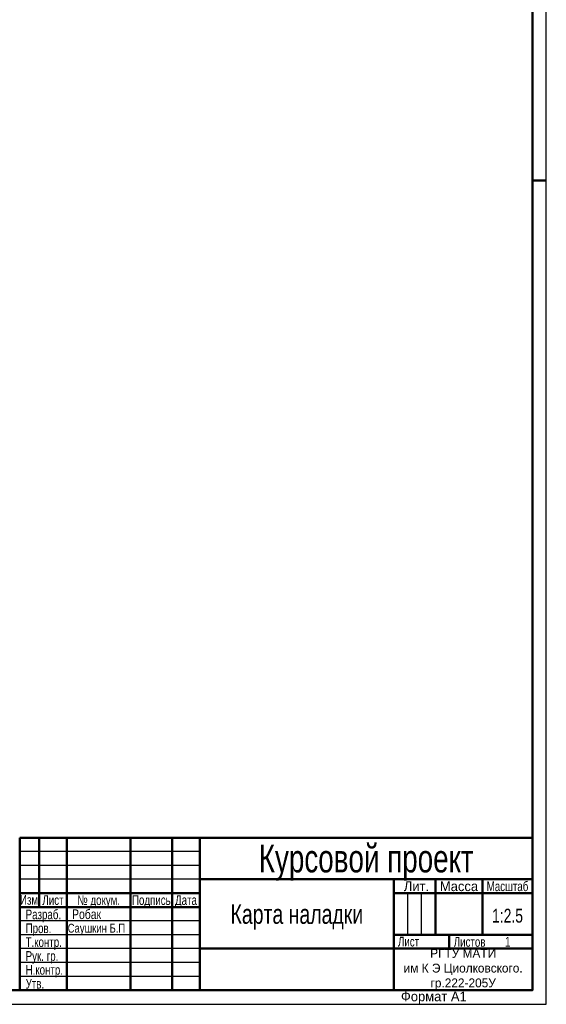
# Model space of a CAD drawing. Header units: millimetres. Extents: x 0 to 4205, y 0 to 1485.
# Tile 22 of 28: x 3730 to 4205, y 0 to 888. Entities that reach past the tile are written whole.
import ezdxf
from ezdxf.enums import TextEntityAlignment as Align

# ---------------------------------------------------------------- set-up
doc = ezdxf.new("R2010")
doc.units = ezdxf.units.MM
doc.header["$LTSCALE"] = 2.5
doc.layers.add('AM_6', color=2, linetype='Continuous', lineweight=35)
doc.layers.add('AM_BOR', color=7, linetype='Continuous', lineweight=50)
doc.styles.get("Standard").update_dxf_attribs({"font": 'aaa.shx'})

# ---------------------------------------------------------------- blocks, each defined once
blk = doc.blocks.new('SHTAMP СТУДЕНТС')
at = {"color": 7, "lineweight": 50}
for q in [(0, 55), (-185, 0)]:
    blk.add_line((-185, 55), q, dxfattribs=at)
at = {"layer": 'AM_BOR', "color": 7, "lineweight": 50}
for p, q in [((-178, 30), (-178, 55)), ((-168, 0), (-168, 55)), ((-145, 0), (-145, 55)), ((-130, 0), (-130, 55)), ((-120, 0), (-120, 55)), ((-120, 40), (0, 40)), ((-50, 0), (-50, 40)), ((-35, 20), (-35, 40)), ((-18, 20), (-18, 40)), ((-185, 35), (-120, 35)), ((-50, 35), (0, 35)), ((-185, 30), (-120, 30)), ((-50, 20), (0, 20)), ((-30, 15), (-30, 20)), ((-120, 15), (0, 15))]:
    blk.add_line(p, q, dxfattribs=at)
at = {"layer": 'AM_BOR', "color": 6, "lineweight": 25}
for p, q in [((-120, 50), (-185, 50)), ((-120, 45), (-185, 45)), ((-120, 40), (-185, 40)), ((-45, 20), (-45, 35)), ((-40, 20), (-40, 35)), ((-120, 25), (-185, 25)), ((-120, 20), (-185, 20)), ((-120, 15), (-185, 15)), ((-120, 10), (-185, 10)), ((-120, 5), (-185, 5))]:
    blk.add_line(p, q, dxfattribs=at)
at = {"layer": 'AM_BOR', "color": 5, "lineweight": 35}
for s, p in [(' Лит.', (-42.5, 37.5)), ('Масса', (-26.5, 37.5))]:
    blk.add_text(s, height=3.5, dxfattribs=at).set_placement(p, align=Align.MIDDLE_CENTER)
at = {"layer": 'AM_BOR', "color": 5, "lineweight": 35, "width": 0.75}
for s, p in [('Масштаб', (-9, 37.5)), ('Изм', (-181.63, 32.59)), ('Лист', (-173, 32.5)), ('№ докум.', (-156.5, 32.5)), ('Подпись', (-137.5, 32.5)), ('Дата', (-125, 32.5))]:
    blk.add_text(s, height=3.5, dxfattribs=at).set_placement(p, align=Align.MIDDLE_CENTER)
for s, p in [('Разраб.', (-182.85, 25.6)), ('Пров.', (-182.85, 20.6)), ('Т.контр.', (-182.85, 15.6)), ('Лист', (-48.51, 15.78)), ('Листов', (-28.39, 15.68)), ('Рук. гр.', (-182.85, 10.6)), ('Н.контр.', (-182.85, 5.6)), ('Утв.', (-182.85, 0.6))]:
    blk.add_text(s, height=3.5, dxfattribs=at).set_placement(p)
at = {"layer": 'AM_BOR', "color": 7, "lineweight": 70, "ltscale": 0.75, "width": 0.75}
for tag, height, p in [('NUMB', 10, (-60, 47.5)), ('NAME1', 7, (-85, 35.75)), ('NAME2', 7, (-85, 27.45)), ('NAME3', 7, (-85, 19.15))]:
    blk.add_attdef(tag, text='', height=height, dxfattribs=at).set_placement(p, align=Align.MIDDLE_CENTER)
at = {"layer": 'AM_BOR', "color": 1, "lineweight": 35, "ltscale": 0.75, "width": 0.8}
for tag, p in [('RAZRAB', (-166.08, 25.67)), ('PROVER', (-166.08, 20.78))]:
    blk.add_attdef(tag, p, '', height=3.5, dxfattribs=at)
at = {"layer": 'AM_BOR', "color": 2, "width": 0.55}
blk.add_attdef('GEN-TITLE-DAT{2.7}', text='', height=3.5, dxfattribs=at).set_placement((-125, 27.5), align=Align.MIDDLE_CENTER)
at = {"layer": 'AM_BOR', "color": 7, "width": 0.75, "flags": 12}
blk.add_attdef('GEN-TITLE-SCA{40.5}', text='', height=5, dxfattribs=at).set_placement((-8.99, 24.38), align=Align.CENTER)
at = {"layer": 'AM_BOR', "color": 7, "lineweight": 35, "ltscale": 0.75, "width": 0.8}
blk.add_attdef('MASS', text='', height=5, dxfattribs=at).set_placement((-26.45, 24.38), align=Align.CENTER)
at = {"layer": 'AM_BOR', "color": 1, "lineweight": 35, "ltscale": 0.75, "width": 0.75}
for tag, p in [('LIST', (-35.97, 15.87)), ('LISTOV', (-8.91, 15.73))]:
    blk.add_attdef(tag, text='', height=3.5, dxfattribs=at).set_placement(p, align=Align.CENTER)
at = {"layer": 'AM_BOR', "color": 7, "lineweight": 50, "ltscale": 0.75, "width": 0.75}
for tag, p in [('MATER1', (-98.43, 8.52)), ('MATER2', (-98.43, 1.52))]:
    blk.add_attdef(tag, p, '', height=5, dxfattribs=at)
blk.add_attdef('MATER', text='', height=5, dxfattribs=at).set_placement((-101.07, 5.22), align=Align.RIGHT)
at = {"layer": 'AM_BOR', "color": 2, "width": 0.65}
blk.add_attdef('GEN-TITLE-DWG{40.5}', (-184, -4), '', height=3, dxfattribs=at)
blk = doc.blocks.new('A1')
at = {"color": 7, "lineweight": 50}
blk.add_lwpolyline([(20, 5), (836, 5), (836, 589), (20, 589)], dxfattribs=at)
at = {"layer": 'AM_BOR', "color": 6}
blk.add_line((841, 297), (836, 297), dxfattribs=at)
at = {"layer": 'AM_BOR', "color": 6, "lineweight": 25}
blk.add_lwpolyline([(0, 0), (841, 0), (841, 594), (0, 594)], close=True, dxfattribs=at)
at = {"layer": 'AM_BOR', "color": 5, "lineweight": 35}
blk.add_text('Формат А1', height=3.5, dxfattribs=at).set_placement((788.55, 1.02))
at = {"layer": 'AM_BOR', "color": 7, "lineweight": 70, "ltscale": 0.75, "width": 0.75}
blk.add_attdef('NUMB', text='', height=7, rotation=180, dxfattribs=at).set_placement((55, 582), align=Align.MIDDLE_CENTER)

msp = doc.modelspace()

# ---------------------------------------------------------------- block references
at = {"lineweight": 0, "xscale": 2.5, "yscale": 2.5, "zscale": 2.5}
msp.add_blockref('A1', (2102.5, 0), dxfattribs=at)
at = {"lineweight": 0}
ref = msp.add_blockref('SHTAMP СТУДЕНТС', (4192.5, 12.5), dxfattribs=dict(at, xscale=2.5, yscale=2.5, zscale=2.5))
ref.add_attrib('NUMB', 'Курсовой проект', dxfattribs={"layer": 'AM_BOR', "color": 7, "lineweight": 70, "ltscale": 0.75, "height": 25, "width": 0.75}).set_placement((4042.5, 131.25), align=Align.MIDDLE_CENTER)
ref.add_attrib('RAZRAB', 'Робак', (3777.2959, 76.6706), dxfattribs={"layer": 'AM_BOR', "color": 1, "lineweight": 35, "ltscale": 0.75, "height": 8.75, "width": 0.8})
ref.add_attrib('PROVER', 'Саушкин Б.П', (3773.3027, 64.451), dxfattribs={"layer": 'AM_BOR', "color": 1, "lineweight": 35, "ltscale": 0.75, "height": 8, "width": 0.8})
ref.add_attrib('NAME2', 'Карта наладки', dxfattribs={"layer": 'AM_BOR', "color": 7, "lineweight": 70, "ltscale": 0.75, "height": 17.5, "width": 0.75}).set_placement((3980, 81.125), align=Align.MIDDLE_CENTER)
ref.add_attrib('MATER1', '%%u', (3946.4348, 33.7898), dxfattribs={"layer": 'AM_BOR', "color": 7, "lineweight": 50, "ltscale": 0.75, "height": 12.5, "width": 0.75})
ref.add_attrib('MATER2', '%%o', (3946.4348, 16.2898), dxfattribs={"layer": 'AM_BOR', "color": 7, "lineweight": 50, "ltscale": 0.75, "height": 12.5, "width": 0.75})
ref.add_attrib('GEN-TITLE-SCA{40.5}', '1:2.5', dxfattribs={"layer": 'AM_BOR', "color": 7, "height": 12.5, "width": 0.75}).set_placement((4170.0318, 73.4413), align=Align.CENTER)
ref.add_attrib('LISTOV', '1', dxfattribs={"layer": 'AM_BOR', "color": 1, "lineweight": 35, "ltscale": 0.75, "height": 8.75, "width": 0.75}).set_placement((4170.2312, 51.8264), align=Align.CENTER)

# ---------------------------------------------------------------- texts
at = {"layer": 'AM_6', "color": 7, "lineweight": 50, "insert": (4130, 31.25), "char_height": 8, "width": 125, "attachment_point": 5}
msp.add_mtext('РГТУ МАТИ\\Pим К Э Циолковского.\\Pгр.222-205У', dxfattribs=at)

doc.saveas('drawing.dxf')
